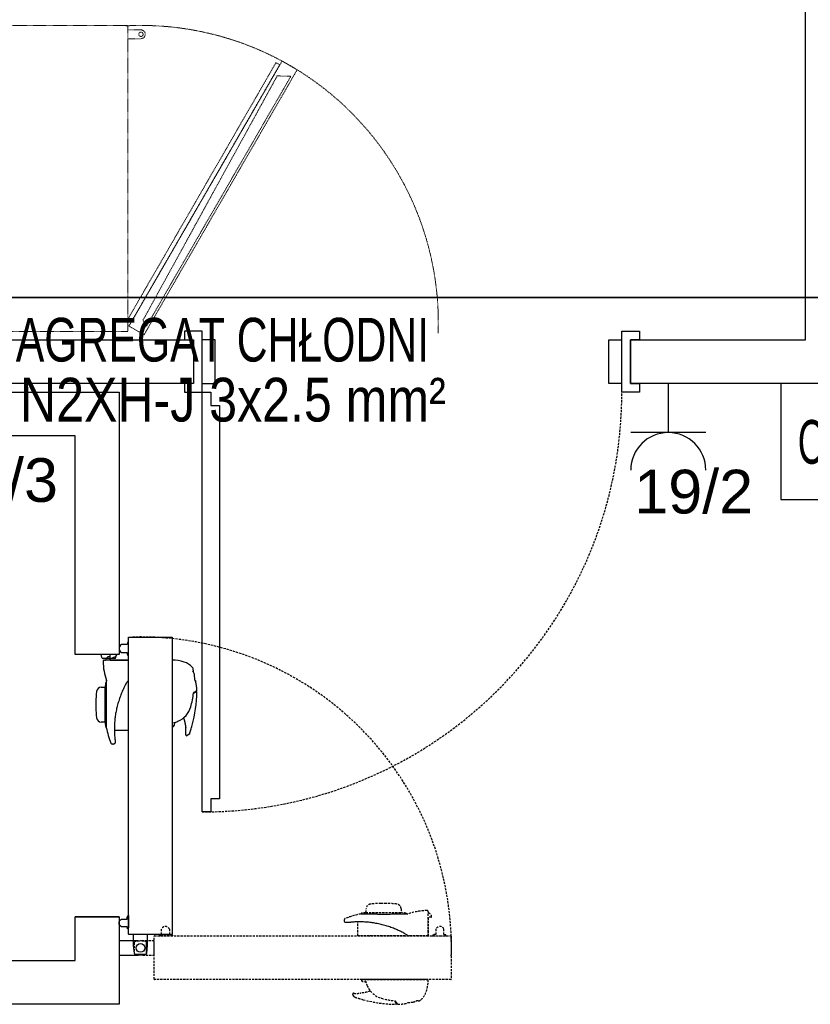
# Model space of a CAD drawing. Header units: millimetres. Extents: x -7934 to 14836, y -13910 to -10668.
# Tile 10 of 42: x -317 to -136, y -12982 to -12757. Entities that reach past the tile are written whole.
import ezdxf
from ezdxf.enums import TextEntityAlignment as Align

# ---------------------------------------------------------------- set-up
doc = ezdxf.new("R2010")
doc.units = ezdxf.units.MM
for name, pattern in [('DASH', [0.75, 0.5, -0.25]), ('DASHED', [0.75, 0.5, -0.25]), ('DASHED2', [0.375, 0.25, -0.125])]:
    doc.linetypes.add(name, pattern=pattern)
doc.layers.add('A_Podkład', color=253, linetype='Continuous', transparency=0.4)
doc.layers.add('INSTAL', color=50, linetype='Continuous')
doc.styles.add('Arial', font='arial.ttf', dxfattribs={"height": 25})
doc.styles.get("Standard").update_dxf_attribs({"font": 'arial.ttf'})

# ---------------------------------------------------------------- blocks, each defined once
blk = doc.blocks.new('podkład')
at = {"layer": 'A_Podkład'}
for p, q in [((476.08, -431.68), (475.89, -431)), ((476.27, -431.88), (476.26, -431.88)), ((477.06, -431.9), (476.38, -431.9)), ((476.65, -432.27), (476.84, -432.27)), ((476.84, -432.27), (476.84, -432.32)), ((476.84, -432.32), (476.85, -432.32)), ((476.85, -432.32), (476.87, -432.32)), ((476.87, -432.32), (476.89, -432.32)), ((476.89, -432.32), (476.92, -432.32)), ((476.92, -432.32), (476.94, -432.32)), ((482.09, -432.29), (476.94, -432.32)), ((477.88, -431.59), (477.88, -432.32)), ((478.99, -431.9), (477.88, -431.9)), ((477.89, -431), (477.89, -431.85)), ((477.94, -432.28), (477.94, -432.32)), ((477.94, -432.28), (482.09, -432.28)), ((478.16, -431.87), (479.18, -431.43)), ((479.27, -431.68), (479.38, -431.28)), ((479.47, -431.1), (479.49, -431)), ((482.09, -432.28), (482.09, -448.37)), ((492.16, -432.28), (492.16, -447.58)), ((492.14, -432.78), (492.16, -432.78)), ((492.14, -432.78), (492.14, -447.21)), ((496.99, -434.55), (496.99, -434.98)), ((475.94, -438.49), (476.82, -438.47)), ((476.82, -446.57), (476.82, -438.37)), ((477.08, -437.29), (477.1, -437.29)), ((477.1, -437.25), (477.1, -437.25)), ((477.1, -437.28), (477.1, -437.25)), ((477.1, -437.32), (477.1, -437.28)), ((477.1, -437.38), (477.1, -437.32)), ((477.1, -437.45), (477.1, -437.38)), ((477.1, -437.54), (477.1, -437.45)), ((477.1, -437.64), (477.1, -437.54)), ((477.11, -437.76), (477.1, -437.64)), ((477.11, -437.89), (477.11, -437.76)), ((477.11, -438.04), (477.11, -437.89)), ((477.11, -438.21), (477.11, -438.04)), ((477.12, -438.38), (477.11, -438.21)), ((477.12, -438.57), (477.12, -438.38)), ((477.12, -438.77), (477.12, -438.57)), ((477.12, -438.97), (477.12, -438.77)), ((477.13, -439.18), (477.12, -438.97)), ((480.88, -439.13), (480.75, -439.4)), ((481, -438.85), (480.88, -439.13)), ((481.13, -438.58), (481, -438.85)), ((481.27, -438.31), (481.13, -438.58)), ((481.4, -438.04), (481.27, -438.31)), ((481.5, -437.85), (481.4, -438.04)), ((481.52, -437.82), (481.5, -437.85)), ((481.55, -437.76), (481.52, -437.82)), ((481.56, -437.74), (481.55, -437.76)), ((481.67, -437.56), (481.56, -437.74)), ((481.67, -437.56), (481.76, -437.41)), ((481.76, -437.41), (481.85, -437.26)), ((481.85, -437.26), (481.92, -437.14)), ((481.92, -437.14), (481.98, -437.02)), ((477.13, -439.4), (477.13, -439.18)), ((477.13, -439.63), (477.13, -439.4)), ((477.13, -439.88), (477.13, -439.63)), ((477.14, -440.14), (477.13, -439.88)), ((477.14, -440.41), (477.14, -440.14)), ((477.14, -440.68), (477.14, -440.41)), ((477.14, -440.96), (477.14, -440.68)), ((477.14, -441.24), (477.14, -440.96)), ((477.14, -441.53), (477.14, -441.24)), ((480.01, -441.37), (479.92, -441.65)), ((480.1, -441.08), (480.01, -441.37)), ((480.2, -440.8), (480.1, -441.08)), ((480.31, -440.52), (480.2, -440.8)), ((480.41, -440.24), (480.31, -440.52)), ((480.52, -439.96), (480.41, -440.24)), ((480.64, -439.68), (480.52, -439.96)), ((480.75, -439.4), (480.64, -439.68)), ((497.57, -439.6), (497.03, -439.91)), ((497.72, -439.51), (497.57, -439.6)), ((474.7, -441.82), (474.7, -443.12)), ((477.15, -441.82), (477.14, -441.53)), ((477.14, -443.28), (477.15, -442.99)), ((477.14, -443.57), (477.14, -443.28)), ((477.14, -443.85), (477.14, -443.57)), ((477.15, -442.11), (477.15, -441.82)), ((477.15, -442.4), (477.15, -442.11)), ((477.15, -442.7), (477.15, -442.4)), ((477.15, -442.99), (477.15, -442.7)), ((479.4, -443.65), (479.34, -443.94)), ((479.46, -443.37), (479.4, -443.65)), ((479.53, -443.08), (479.46, -443.37)), ((479.6, -442.79), (479.53, -443.08)), ((479.67, -442.51), (479.6, -442.79)), ((479.75, -442.22), (479.67, -442.51)), ((479.83, -441.93), (479.75, -442.22)), ((479.92, -441.65), (479.83, -441.93)), ((477.12, -445.91), (477.13, -445.68)), ((477.12, -446.12), (477.12, -445.91)), ((477.13, -445.2), (477.14, -444.94)), ((477.13, -445.44), (477.13, -445.2)), ((477.13, -445.68), (477.13, -445.44)), ((477.14, -444.14), (477.14, -443.85)), ((477.14, -444.41), (477.14, -444.14)), ((477.14, -444.68), (477.14, -444.41)), ((477.14, -444.94), (477.14, -444.68)), ((479.07, -445.65), (479.04, -445.94)), ((479.11, -445.37), (479.07, -445.65)), ((479.14, -445.08), (479.11, -445.37)), ((479.19, -444.8), (479.14, -445.08)), ((479.23, -444.51), (479.19, -444.8)), ((479.28, -444.22), (479.23, -444.51)), ((479.34, -443.94), (479.28, -444.22)), ((476.82, -446.47), (475.94, -446.45)), ((477.1, -447.65), (477.08, -447.65)), ((477.1, -447.28), (477.11, -447.15)), ((477.1, -447.38), (477.1, -447.28)), ((477.1, -447.47), (477.1, -447.38)), ((477.1, -447.55), (477.1, -447.47)), ((477.1, -447.61), (477.1, -447.55)), ((477.1, -447.66), (477.1, -447.61)), ((477.1, -447.68), (477.1, -447.66)), ((477.1, -447.69), (477.1, -447.68)), ((477.1, -447.69), (477.1, -447.69)), ((477.11, -446.7), (477.12, -446.52)), ((477.11, -446.86), (477.11, -446.7)), ((477.11, -447.02), (477.11, -446.86)), ((477.11, -447.15), (477.11, -447.02)), ((477.12, -446.33), (477.12, -446.12)), ((477.12, -446.52), (477.12, -446.33)), ((478.95, -447.36), (478.94, -447.64)), ((478.94, -447.64), (478.94, -447.93)), ((478.94, -447.93), (478.94, -448.21)), ((478.96, -447.08), (478.95, -447.36)), ((478.97, -446.79), (478.96, -447.08)), ((478.99, -446.51), (478.97, -446.79)), ((479.01, -446.22), (478.99, -446.51)), ((479.04, -445.94), (479.01, -446.22)), ((492.14, -447.21), (492.16, -447.2)), ((492.16, -447.58), (492.28, -447.55)), ((492.71, -446.54), (492.59, -447.23)), ((478.94, -448.21), (478.94, -448.49)), ((482.09, -448.37), (478.94, -448.4)), ((478.94, -448.49), (478.95, -448.77)), ((478.95, -448.77), (478.96, -449.05)), ((478.96, -449.05), (478.98, -449.33)), ((478.98, -449.33), (479, -449.6)), ((479, -449.6), (479.02, -449.88)), ((479.02, -449.88), (479.03, -449.91)), ((479.03, -449.91), (479.03, -449.99)), ((479.03, -449.99), (479.04, -450.09)), ((479.04, -450.09), (479.05, -450.18)), ((479.05, -450.18), (479.06, -450.26)), ((479.06, -450.26), (479.07, -450.35)), ((479.07, -450.35), (479.07, -450.43)), ((495.96, -449.32), (495.57, -449.54)), ((478.83, -451.47), (478.43, -451.47)), ((478.89, -451.44), (478.89, -451.44)), ((478.9, -451.44), (478.89, -451.44)), ((478.91, -451.43), (478.9, -451.44)), ((478.92, -451.42), (478.91, -451.43)), ((478.94, -451.41), (478.92, -451.42)), ((478.96, -451.39), (478.94, -451.41)), ((478.98, -451.37), (478.96, -451.39)), ((479.01, -451.34), (478.98, -451.37)), ((479.02, -451.33), (479.01, -451.34)), ((479.04, -451.32), (479.03, -451.32)), ((479.05, -451.3), (479.04, -451.32)), ((479.06, -451.28), (479.05, -451.3)), ((479.07, -451.26), (479.06, -451.28)), ((479.07, -450.43), (479.08, -450.51)), ((479.08, -451.23), (479.07, -451.26)), ((479.08, -450.51), (479.08, -450.59)), ((479.08, -450.59), (479.09, -450.66)), ((479.09, -451.16), (479.08, -451.19)), ((479.08, -451.19), (479.08, -451.23)), ((479.09, -450.66), (479.09, -450.73)), ((479.09, -450.73), (479.09, -450.8)), ((479.09, -450.8), (479.1, -450.86)), ((479.1, -451.07), (479.09, -451.11)), ((479.09, -451.11), (479.09, -451.16)), ((479.1, -450.86), (479.1, -450.92)), ((479.1, -450.92), (479.1, -450.97)), ((479.1, -450.97), (479.1, -451.02)), ((479.1, -451.02), (479.1, -451.07))]:
    blk.add_line(p, q, dxfattribs=at)
at = {"layer": 'A_Podkład', "ltscale": 0.1}
blk.add_line((477.88, -431.9), (477.06, -431.9), dxfattribs=at)
at = {"layer": 'A_Podkład', "linetype": 'DASHED'}
for p, q in [((541.17, -487.91), (539.88, -487.91)), ((535.3, -490.3), (535.31, -490.3)), ((535.3, -490.3), (535.3, -490.3)), ((535.31, -490.3), (535.34, -490.3)), ((535.34, -490.3), (535.38, -490.3)), ((535.35, -490.3), (535.35, -490.28)), ((535.38, -490.3), (535.44, -490.3)), ((535.44, -490.3), (535.52, -490.3)), ((535.52, -490.3), (535.61, -490.31)), ((535.61, -490.31), (535.72, -490.31)), ((535.72, -490.31), (535.84, -490.31)), ((535.84, -490.31), (535.98, -490.31)), ((535.98, -490.31), (536.13, -490.32)), ((536.13, -490.32), (536.3, -490.32)), ((536.3, -490.32), (536.48, -490.32)), ((536.43, -490.02), (544.63, -490.02)), ((536.48, -490.32), (536.67, -490.32)), ((536.53, -490.02), (536.54, -489.14)), ((536.67, -490.32), (536.87, -490.33)), ((536.87, -490.33), (537.09, -490.33)), ((537.09, -490.33), (537.31, -490.33)), ((537.31, -490.33), (537.55, -490.33)), ((537.55, -490.33), (537.8, -490.34)), ((537.8, -490.34), (538.05, -490.34)), ((538.05, -490.34), (538.32, -490.34)), ((538.32, -490.34), (538.58, -490.34)), ((538.58, -490.34), (538.86, -490.34)), ((538.86, -490.34), (539.14, -490.35)), ((539.14, -490.35), (539.43, -490.35)), ((539.43, -490.35), (539.72, -490.35)), ((539.72, -490.35), (540.01, -490.35)), ((540.01, -490.35), (540.3, -490.35)), ((540.3, -490.35), (540.59, -490.35)), ((540.59, -490.35), (540.89, -490.35)), ((540.89, -490.35), (541.18, -490.35)), ((541.18, -490.35), (541.47, -490.35)), ((541.47, -490.35), (541.76, -490.35)), ((541.76, -490.35), (542.04, -490.35)), ((542.04, -490.35), (542.32, -490.34)), ((542.32, -490.34), (542.59, -490.34)), ((542.59, -490.34), (542.86, -490.34)), ((542.86, -490.34), (543.12, -490.34)), ((543.12, -490.34), (543.37, -490.34)), ((543.37, -490.34), (543.59, -490.33)), ((543.59, -490.33), (543.81, -490.33)), ((543.81, -490.33), (544.02, -490.33)), ((544.02, -490.33), (544.22, -490.33)), ((544.22, -490.33), (544.42, -490.32)), ((544.42, -490.32), (544.61, -490.32)), ((544.51, -489.14), (544.52, -490.02)), ((544.61, -490.32), (544.79, -490.32)), ((544.79, -490.32), (544.95, -490.31)), ((544.95, -490.31), (545.1, -490.31)), ((545.1, -490.31), (545.24, -490.31)), ((545.24, -490.31), (545.35, -490.31)), ((545.35, -490.31), (545.46, -490.31)), ((545.46, -490.31), (545.55, -490.3)), ((545.55, -490.3), (545.62, -490.3)), ((545.62, -490.3), (545.68, -490.3)), ((545.68, -490.3), (545.72, -490.3)), ((545.71, -490.28), (545.71, -490.3)), ((545.72, -490.3), (545.74, -490.3)), ((545.74, -490.3), (545.75, -490.3)), ((550.68, -490.05), (550.68, -490.07)), ((550.68, -490.05), (550.68, -490.05)), ((550.73, -490.05), (550.68, -490.05)), ((550.68, -490.07), (550.68, -490.1)), ((550.68, -490.1), (550.68, -490.13)), ((550.68, -490.13), (550.68, -490.14)), ((550.7, -495.3), (550.68, -490.14)), ((550.73, -489.85), (550.73, -490.05)), ((531.53, -492.03), (531.53, -491.63)), ((531.55, -492.1), (531.55, -492.1)), ((531.56, -492.1), (531.55, -492.1)), ((531.57, -492.11), (531.56, -492.1)), ((531.58, -492.12), (531.57, -492.11)), ((531.59, -492.14), (531.58, -492.12)), ((531.61, -492.16), (531.59, -492.14)), ((531.63, -492.18), (531.61, -492.16)), ((531.65, -492.21), (531.63, -492.18)), ((531.67, -492.23), (531.65, -492.21)), ((531.68, -492.24), (531.67, -492.23)), ((531.69, -492.25), (531.68, -492.24)), ((531.71, -492.26), (531.69, -492.25)), ((531.73, -492.27), (531.71, -492.26)), ((531.77, -492.28), (531.73, -492.27)), ((531.8, -492.29), (531.77, -492.28)), ((531.84, -492.29), (531.8, -492.29)), ((531.88, -492.3), (531.84, -492.29)), ((531.93, -492.3), (531.88, -492.3)), ((531.97, -492.3), (531.93, -492.3)), ((532.02, -492.3), (531.97, -492.3)), ((532.08, -492.3), (532.02, -492.3)), ((532.14, -492.3), (532.08, -492.3)), ((532.2, -492.3), (532.14, -492.3)), ((532.27, -492.29), (532.2, -492.3)), ((532.34, -492.29), (532.27, -492.29)), ((532.41, -492.29), (532.34, -492.29)), ((532.49, -492.28), (532.41, -492.29)), ((532.56, -492.28), (532.49, -492.28)), ((532.65, -492.27), (532.56, -492.28)), ((532.73, -492.26), (532.65, -492.27)), ((532.82, -492.25), (532.73, -492.26)), ((532.91, -492.25), (532.82, -492.25)), ((533, -492.24), (532.91, -492.25)), ((533.09, -492.23), (533, -492.24)), ((533.11, -492.23), (533.09, -492.23)), ((533.39, -492.2), (533.11, -492.23)), ((533.67, -492.18), (533.39, -492.2)), ((533.95, -492.17), (533.67, -492.18)), ((534.23, -492.15), (533.95, -492.17)), ((534.51, -492.14), (534.23, -492.15)), ((534.79, -492.14), (534.51, -492.14)), ((534.63, -495.3), (534.6, -492.14)), ((535.07, -492.14), (534.79, -492.14)), ((535.35, -492.14), (535.07, -492.14)), ((535.64, -492.15), (535.35, -492.14)), ((535.92, -492.16), (535.64, -492.15)), ((536.2, -492.18), (535.92, -492.16)), ((536.49, -492.19), (536.2, -492.18)), ((536.77, -492.22), (536.49, -492.19)), ((537.06, -492.24), (536.77, -492.22)), ((537.34, -492.27), (537.06, -492.24)), ((537.63, -492.31), (537.34, -492.27)), ((537.91, -492.35), (537.63, -492.31)), ((538.2, -492.39), (537.91, -492.35)), ((538.49, -492.44), (538.2, -492.39)), ((538.77, -492.49), (538.49, -492.44)), ((539.06, -492.54), (538.77, -492.49)), ((539.34, -492.6), (539.06, -492.54)), ((539.63, -492.66), (539.34, -492.6)), ((539.92, -492.73), (539.63, -492.66)), ((540.2, -492.8), (539.92, -492.73)), ((540.49, -492.88), (540.2, -492.8)), ((540.78, -492.95), (540.49, -492.88)), ((541.06, -493.04), (540.78, -492.95)), ((541.35, -493.12), (541.06, -493.04)), ((541.63, -493.21), (541.35, -493.12)), ((551.4, -491.09), (550.68, -491.09)), ((550.72, -491.15), (550.68, -491.15)), ((550.72, -491.15), (550.72, -495.3)), ((550.72, -495.3), (534.63, -495.3)), ((541.91, -493.31), (541.63, -493.21)), ((542.2, -493.41), (541.91, -493.31)), ((542.48, -493.51), (542.2, -493.41)), ((542.76, -493.62), (542.48, -493.51)), ((543.04, -493.73), (542.76, -493.62)), ((543.31, -493.84), (543.04, -493.73)), ((543.59, -493.96), (543.31, -493.84)), ((543.87, -494.08), (543.59, -493.96)), ((544.14, -494.21), (543.87, -494.08)), ((544.42, -494.33), (544.14, -494.21)), ((544.69, -494.47), (544.42, -494.33)), ((544.96, -494.61), (544.69, -494.47)), ((545.14, -494.7), (544.96, -494.61)), ((545.18, -494.72), (545.14, -494.7)), ((545.24, -494.76), (545.18, -494.72)), ((545.26, -494.77), (545.24, -494.76)), ((545.43, -494.87), (545.26, -494.77)), ((545.43, -494.87), (545.59, -494.96)), ((545.59, -494.96), (545.74, -495.05)), ((545.74, -495.05), (545.86, -495.12)), ((545.86, -495.12), (545.98, -495.19)), ((535.42, -505.37), (535.44, -505.49)), ((550.72, -505.37), (535.42, -505.37)), ((536.46, -505.92), (535.76, -505.79)), ((535.79, -505.35), (535.8, -505.37)), ((550.22, -505.35), (535.79, -505.35)), ((550.22, -505.35), (550.22, -505.37)), ((533.67, -509.16), (533.45, -508.78)), ((543.4, -510.77), (543.09, -510.23)), ((543.48, -510.92), (543.4, -510.77)), ((548.44, -510.2), (548.02, -510.2))]:
    blk.add_line(p, q, dxfattribs=at)
at = {"layer": 'A_Podkład'}
for points in [[(647, -44), (647, -359), (697.75, -359), (697.75, -369), (597, -369), (597, -359), (637, -359), (637, -44)], [(44, -353), (185, -353), (185, -253), (169.75, -253), (169.75, -241), (184, -241), (184, -241), (185, -241), (185, -231.25), (196, -231.25), (196, -250.62), (196, -353), (380, -353), (380, -264.25), (390, -264.25), (390, -359), (497, -359), (497, -369), (391, -369), (391, -369)], [(495, -359), (497, -359), (497, -369), (495, -369), (495, -371), (499, -371), (499, -369), (499, -357), (495, -357), (495, -359)], [(599, -359), (597, -359), (597, -369), (599, -369), (599, -371), (595, -371), (595, -369), (595, -357), (599, -357), (599, -359)], [(499, -369), (502, -369), (502, -359), (499, -359)], [(595, -369), (592, -369), (592, -359), (595, -359)], [(380, -381), (380, -421), (370, -421), (370, -381), (270, -381), (270, -581), (370, -581), (370, -481), (380, -481), (380, -501), (470, -501), (470, -491), (480, -491), (480, -511), (380, -511), (380, -591), (260, -591), (260, -371), (480, -371), (480, -431), (470, -431), (470, -381), (380, -381), (380, -419.9)], [(480, -431), (470, -431)], [(480, -491), (470, -491)]]:
    blk.add_lwpolyline(points, dxfattribs=at)
at = {"layer": 'A_Podkład', "linetype": 'DASHED2', "lineweight": 0, "ltscale": 0.5}
for points in [[(392, -357.13), (392, -287.13), (482, -287.13), (482, -357.13)], [(481.9, -354.5), (515.9, -295.61), (516.77, -296.11), (482.77, -355)], [(485.73, -357.87), (520.73, -297.25), (517.27, -295.25), (482.27, -355.87)], [(519.3, -298.73), (486.3, -355.88), (485.48, -354.55), (516.17, -298.65)]]:
    blk.add_lwpolyline(points, close=True, dxfattribs=at)
blk.add_lwpolyline([(482, -288.13), (485, -288.13, -1), (485, -290.13), (482, -290.13)], format="xyb", dxfattribs=at)
at = {"layer": 'A_Podkład'}
blk.add_lwpolyline([(501, -371), (501, -374), (503, -374), (503, -464), (501, -464), (501, -467), (499, -467), (499, -371)], close=True, dxfattribs=at)
for points in [[(482.22, -495, -0.414214), (482.14, -494.92), (482.14, -427.08, -0.414214), (482.22, -427), (492.07, -427, -0.414814), (492.14, -427.07), (492.14, -494.91, -0.414814), (492.07, -495), (482.22, -495)], [(481.94, -431.01), (481.99, -431.01), (481.99, -431.11, 0.175422), (482.06, -431.3, 0.244753), (482.08, -431.31), (482.12, -431.31, 0.414214), (482.14, -431.28), (482.14, -428.53, 0.414214), (482.12, -428.51), (482.08, -428.51, 0.200685), (482.06, -428.52), (482.03, -428.57), (482.1, -428.25), (482.05, -428.24, 0.414214), (481.93, -428.32), (481.84, -428.71), (480.57, -428.71, 0.649069), (480.59, -430.51), (481.84, -430.51), (481.84, -430.91, 0.414214), (481.94, -431.01)], [(481.94, -490.99), (481.99, -490.99), (481.99, -490.89, -0.175422), (482.06, -490.7, -0.244753), (482.08, -490.69), (482.12, -490.69, -0.414214), (482.14, -490.71), (482.14, -493.46, -0.414214), (482.12, -493.49), (482.08, -493.49, -0.200685), (482.06, -493.48), (482.03, -493.43), (482.1, -493.75), (482.05, -493.76, -0.414214), (481.93, -493.68), (481.84, -493.29), (480.57, -493.29, -0.649069), (480.59, -491.49), (481.84, -491.49), (481.84, -491.09, -0.414214), (481.94, -490.99)]]:
    blk.add_lwpolyline(points, format="xyb", dxfattribs=at)
at = {"layer": 'A_Podkład', "linetype": 'DASHED'}
for points in [[(492.01, -495.15), (492.01, -495.2), (492.11, -495.2, -0.175422), (492.3, -495.27, -0.244753), (492.31, -495.29), (492.31, -495.32, -0.414214), (492.28, -495.35), (489.53, -495.35, -0.414214), (489.51, -495.32), (489.51, -495.29, -0.200685), (489.51, -495.27), (489.57, -495.23), (489.25, -495.3), (489.24, -495.25, -0.414214), (489.32, -495.13), (489.71, -495.05), (489.71, -493.77, -0.649069), (491.51, -493.8), (491.51, -495.05), (491.91, -495.05, -0.414214), (492.01, -495.15)], [(551.99, -495.15), (551.99, -495.2), (551.89, -495.2, 0.175422), (551.69, -495.27, 0.244753), (551.69, -495.29), (551.69, -495.32, 0.414214), (551.71, -495.35), (554.46, -495.35, 0.414214), (554.49, -495.32), (554.49, -495.29, 0.200685), (554.48, -495.27), (554.43, -495.23), (554.74, -495.3), (554.75, -495.25, 0.414214), (554.68, -495.13), (554.29, -495.05), (554.29, -493.77, 0.649069), (552.49, -493.8), (552.49, -495.05), (552.09, -495.05, 0.414214), (551.99, -495.15)], [(488, -495.43, -0.414214), (488.08, -495.35), (555.92, -495.35, -0.414214), (556, -495.43), (556, -505.27, -0.414814), (555.92, -505.35), (488.08, -505.35, -0.414814), (488, -505.27), (488, -495.43)]]:
    blk.add_lwpolyline(points, format="xyb", dxfattribs=at)
at = {"layer": 'A_Podkład'}
for points in [[(483.25, -495), (483.25, -497.58), (483.46, -499.32, 0.379651), (483.65, -499.5), (486.14, -499.5, 0.379651), (486.34, -499.32), (486.55, -497.58), (486.55, -495)], [(480, -499.75), (484.38, -499.75), (486.12, -499.54, 0.379651), (486.3, -499.34), (486.3, -496.86, 0.379651), (486.12, -496.66), (484.38, -496.45), (480, -496.45)]]:
    blk.add_lwpolyline(points, format="xyb", close=True, dxfattribs=at)
at = {"layer": 'A_Podkład', "linetype": 'DASHED'}
blk.add_lwpolyline([(488, -496.45), (485.41, -496.45), (483.67, -496.66, 0.379651), (483.5, -496.86), (483.5, -499.34, 0.379651), (483.67, -499.54), (485.41, -499.75), (488, -499.75)], format="xyb", close=True, dxfattribs=at)
at = {"layer": 'A_Podkład', "linetype": 'DASHED2', "lineweight": 0, "ltscale": 0.5}
blk.add_circle((485, -289.13), 0.5, dxfattribs=at)
at = {"layer": 'A_Podkład'}
blk.add_circle((484.9, -498.1), 1, dxfattribs=at)
at = {"layer": 'A_Podkład', "linetype": 'DASHED2', "lineweight": 0, "ltscale": 0.5}
blk.add_arc((485, -355.13), 68.03, 358.0233, 92.9614, dxfattribs=at)
at = {"layer": 'A_Podkład', "linetype": 'DASHED'}
for centre, radius, start, end in [((499, -371), 96, 270, 0), ((484.9, -498.1), 71.12, 358.5492, 91.3977), ((537.64, -489.16), 1.1, 96.4294, 179), ((540.53, -514.75), 26.85, 91.3775, 96.4294), ((540.53, -514.75), 26.85, 83.5706, 88.6225), ((543.41, -489.16), 1.1, 1, 83.5706), ((540.53, -514.75), 25, 102.0583, 110.6235), ((535.47, -490.28), 0.12, 99.1221, 180), ((539.44, -515.04), 25.2, 96.8878, 99.1221), ((536.43, -490.07), 0.05, 90, 96.8878), ((541.61, -515.04), 25.2, 80.8779, 83.1122), ((544.63, -490.07), 0.05, 83.1122, 90), ((545.59, -490.28), 0.12, 0, 80.8779), ((540.53, -514.75), 25, 77.3579, 77.9398), ((546.02, -490.26), 0.1, 257.1623, 289.1967), ((550.73, -503.55), 14, 91.2445, 109.4981), ((550.43, -489.85), 0.3, 0.5, 91.2445), ((550.65, -490.99), 0.85, 0, 88.3774), ((531.83, -491.63), 0.3, 110.6143, 180.0753), ((531.63, -492.03), 0.1, 180, 202.5613), ((531.63, -492.03), 0.1, 202.5613, 221.4404), ((531.74, -492.16), 0.0994, 221.7156, 226.8378), ((551.4, -490.99), 0.1, 270, 0), ((535.83, -505.4), 0.4, 193.02, 260.1584), ((543.08, -504.01), 6.89, 193.8515, 202.831), ((541.38, -504.78), 5.02, 202.2612, 254.2928), ((541.72, -505.29), 9, 342, 359.5), ((533.63, -508.68), 0.2, 83.3009, 209.9542), ((534.28, -498.5), 10, 266.4098, 275.6102), ((546, -506.68), 4.5, 313.3468, 342), ((543.6, -481.37), 29.61, 250.878, 252.5905), ((543.73, -480.98), 30.01, 252.5799, 254.7416), ((543.73, -481), 30, 254.7421, 269.4519), ((546.11, -487.25), 23.18, 254.786, 262.8455), ((408.21, -588.73), 156.22, 29.8502, 30.1498), ((543.44, -510.95), 0.05, 269.4509, 30), ((543.75, -510.95), 0.05, 210.0045, 270.1822), ((543.72, -502), 9, 270.1845, 284.3275), ((375.81, 949.08), 1469.59, 276.65121, 276.70085), ((547.06, -508.71), 1.77, 277.286, 300.1602), ((544.04, -503.42), 7.87, 299.84, 301.9601), ((548.47, -509.3), 0.902, 268.5205, 313.3237)]:
    blk.add_arc(centre, radius, start, end, dxfattribs=at)
at = {"layer": 'A_Podkład'}
for centre, radius, start, end in [((476.37, -431.6), 0.3, 195, 249.9026), ((476.38, -431.59), 0.307, 250.1256, 270.0096), ((476.65, -432.57), 0.3, 90.5, 181.2445), ((477.78, -432.34), 0.85, 90, 178.3774), ((477.78, -431.59), 0.1, 0, 90), ((477.94, -431.85), 0.05, 180, 270), ((478, -431.5), 0.4, 270, 293), ((478.99, -431.6), 0.3, 270, 345), ((478.98, -430.97), 0.5, 293, 345), ((492.09, -441.28), 9, 72, 89.5), ((490.34, -432.27), 14, 181.2445, 199.4981), ((493.48, -437), 4.5, 43.3468, 72), ((496.09, -434.53), 0.902, 358.5205, 43.3237), ((490.21, -438.96), 7.87, 29.84, 31.9601), ((495.51, -435.94), 1.77, 7.286, 30.1602), ((-962.29, -607.19), 1469.59, 6.65121, 6.70085), ((475.96, -439.59), 1.1, 91, 173.5706), ((501.84, -441.39), 25.2, 170.8779, 173.1122), ((476.87, -438.37), 0.05, 173.1122, 180), ((477.08, -437.41), 0.12, 90, 170.8779), ((501.54, -442.47), 25, 167.3579, 167.9398), ((477.05, -436.98), 0.1, 347.1623, 19.1967), ((488.79, -439.28), 9, 0.1845, 14.3275), ((501.54, -442.47), 26.85, 173.5706, 178.6225), ((474.04, -436.89), 23.18, 344.786, 352.8455), ((467.79, -439.27), 30, 344.7421, 359.4519), ((535.46, -505.4), 76.1, 119.6925, 120.3075), ((497.74, -439.56), 0.05, 359.4509, 120), ((497.74, -439.25), 0.05, 300.0045, 0.1822), ((501.54, -442.47), 26.85, 181.3775, 186.4294), ((491.58, -441.61), 5.02, 292.2612, 344.2928), ((475.96, -445.35), 1.1, 186.4294, 269), ((476.87, -446.57), 0.05, 180, 186.8878), ((501.84, -443.55), 25.2, 186.8878, 189.1221), ((477.08, -447.53), 0.12, 189.1221, 270), ((501.54, -442.47), 25, 192.0583, 200.6235), ((492.19, -447.16), 0.4, 283.02, 350.1584), ((490.81, -439.92), 6.89, 283.8515, 292.831), ((485.29, -448.72), 10, 356.4098, 5.6102), ((467.78, -439.27), 30.01, 342.5799, 344.7416), ((495.47, -449.37), 0.2, 173.3009, 299.9542), ((468.16, -439.39), 29.61, 340.878, 342.5905), ((478.43, -451.17), 0.3, 200.6143, 270.0753), ((478.83, -451.37), 0.1, 270, 292.5613), ((478.83, -451.37), 0.1, 292.5613, 311.4404), ((478.96, -451.26), 0.0994, 311.7156, 316.8378)]:
    blk.add_arc(centre, radius, start, end, dxfattribs=at)
for points, knots in [([(497.4, -436.93), (497.41, -436.93), (497.42, -436.94), (497.44, -436.95), (497.46, -436.97), (497.48, -436.98), (497.49, -437), (497.5, -437.02), (497.51, -437.03), (497.51, -437.05), (497.51, -437.05)], [0, 0, 0, 0, 0.232433, 0.455468, 0.67195, 0.883152, 1.089409, 1.291637, 1.491434, 1.690369, 1.690369, 1.690369, 1.690369]), ([(497.07, -439.7), (497.06, -439.7), (497.06, -439.7), (497.06, -439.7), (497.06, -439.71), (497.06, -439.71), (497.06, -439.73), (497.05, -439.75), (497.05, -439.77), (497.05, -439.78)], [0, 0, 0, 0, 0.0290633, 0.0714678, 0.0970914, 0.1891856, 0.2978479, 0.5497264, 0.8324144, 0.8324144, 0.8324144, 0.8324144]), ([(494.76, -445.5), (494.77, -445.54), (494.81, -445.63), (494.86, -445.79), (494.91, -445.99), (494.97, -446.2), (495.02, -446.4), (495.07, -446.59), (495.1, -446.77), (495.14, -446.95), (495.17, -447.13), (495.2, -447.31), (495.22, -447.49), (495.24, -447.63), (495.24, -447.71), (495.25, -447.74)], [17.111436, 17.111436, 17.111436, 17.111436, 18.224018, 20.113651, 22.180463, 24.288958, 26.716097, 28.391912, 30.195176, 32.128218, 33.887195, 35.711387, 37.691634, 39.144941, 40.092956, 40.092956, 40.092956, 40.092956]), ([(496.14, -449.09), (496.14, -449.1), (496.13, -449.11), (496.12, -449.14), (496.11, -449.16), (496.1, -449.18), (496.09, -449.21), (496.07, -449.23), (496.05, -449.25), (496.03, -449.27), (496.01, -449.29), (495.98, -449.31), (495.97, -449.32), (495.96, -449.32)], [0, 0, 0, 0, 0.199401, 0.485424, 0.754749, 1.002974, 1.27341, 1.527572, 1.816148, 2.125015, 2.404212, 2.697198, 2.999466, 2.999466, 2.999466, 2.999466])]:
    blk.add_open_spline(points, degree=3, knots=knots, dxfattribs=at)
at = {"layer": 'A_Podkład', "linetype": 'DASHED'}
for points, knots in [([(537.5, -507.97), (537.46, -507.98), (537.37, -508.01), (537.2, -508.06), (537.01, -508.12), (536.8, -508.18), (536.6, -508.23), (536.4, -508.27), (536.23, -508.31), (536.05, -508.34), (535.87, -508.37), (535.68, -508.4), (535.51, -508.42), (535.36, -508.44), (535.29, -508.45), (535.25, -508.45)], [17.111436, 17.111436, 17.111436, 17.111436, 18.224018, 20.113651, 22.180463, 24.288958, 26.716097, 28.391912, 30.195176, 32.128218, 33.887195, 35.711387, 37.691634, 39.144941, 40.092956, 40.092956, 40.092956, 40.092956]), ([(533.9, -509.34), (533.9, -509.34), (533.88, -509.34), (533.86, -509.33), (533.84, -509.32), (533.81, -509.3), (533.79, -509.29), (533.77, -509.27), (533.75, -509.25), (533.73, -509.23), (533.71, -509.21), (533.69, -509.19), (533.68, -509.17), (533.67, -509.16)], [0, 0, 0, 0, 0.199401, 0.485424, 0.754749, 1.002974, 1.27341, 1.527572, 1.816148, 2.125015, 2.404212, 2.697198, 2.999466, 2.999466, 2.999466, 2.999466]), ([(543.3, -510.27), (543.3, -510.27), (543.3, -510.27), (543.29, -510.27), (543.29, -510.26), (543.28, -510.26), (543.27, -510.26), (543.25, -510.26), (543.23, -510.25), (543.22, -510.25)], [0, 0, 0, 0, 0.0290633, 0.0714678, 0.0970914, 0.1891856, 0.2978479, 0.5497264, 0.8324144, 0.8324144, 0.8324144, 0.8324144]), ([(546.06, -510.61), (546.06, -510.61), (546.05, -510.63), (546.04, -510.65), (546.03, -510.66), (546.01, -510.68), (546, -510.69), (545.98, -510.7), (545.96, -510.71), (545.95, -510.72), (545.94, -510.72)], [0, 0, 0, 0, 0.232433, 0.455468, 0.67195, 0.883152, 1.089409, 1.291637, 1.491434, 1.690369, 1.690369, 1.690369, 1.690369])]:
    blk.add_open_spline(points, degree=3, knots=knots, dxfattribs=at)

msp = doc.modelspace()

# ---------------------------------------------------------------- block references
at = {"layer": 'A_Podkład', "linetype": 'DASH', "ltscale": 10}
msp.add_blockref('podkład', (-773.94, -12471, 0), dxfattribs=at)

# ---------------------------------------------------------------- next in the draw order: linework, layer by layer
at = {"layer": 'INSTAL', "color": 140, "lineweight": 35}
msp.add_line((-723.71, -12820.36, 0), (78.9, -12820.36, 0), dxfattribs=at)
at = {"layer": 'INSTAL', "color": 10}
for p, q in [((-168.32, -12840, 0), (-168.32, -12851.23, 0)), ((-159.75, -12851.23, 0), (-176.9, -12851.23, 0))]:
    msp.add_line(p, q, dxfattribs=at)
at = {"layer": 'INSTAL', "color": 10, "elevation": 0}
msp.add_lwpolyline([(-142.57, -12866.5), (-81.57, -12866.5), (-81.57, -12840), (-142.57, -12840)], close=True, dxfattribs=at)
at = {"layer": 'INSTAL', "color": 10}
msp.add_arc((-168.32, -12859.81, 0), 8.58, 0, 180, dxfattribs=at)

# ---------------------------------------------------------------- next in the draw order: texts
at = {"layer": 'INSTAL', "color": 30, "linetype": 'ByBlock', "style": 'Arial', "width": 0.7}
msp.add_text('AGREGAT CHŁODNI', height=10, dxfattribs=at).set_placement((-270.29, -12829.98, 0), align=Align.MIDDLE)
at = {"layer": 'INSTAL', "color": 10, "linetype": 'ByBlock', "style": 'Arial', "width": 0.6}
msp.add_text('CENT. P.POŻ.', height=10, dxfattribs=at).set_placement((-138.71, -12853.36, 0), align=Align.MIDDLE_LEFT)
at = {"layer": 'INSTAL', "color": 7, "linetype": 'ByBlock', "style": 'Arial'}
for s, p in [('23/3', (-335.09, -12862.08, 0)), ('19/2', (-176.11, -12864.73, 0))]:
    msp.add_text(s, height=10, dxfattribs=at).set_placement(p, align=Align.MIDDLE_LEFT)
at = {"layer": 'INSTAL', "color": 30, "insert": (-316.58, -12838.7), "char_height": 10, "width": 167.2898, "attachment_point": 1}
msp.add_mtext('\\fArial Narrow|b0|i0;N2XH-J 3x2.5 mm²', dxfattribs=at)

doc.saveas('drawing.dxf')
